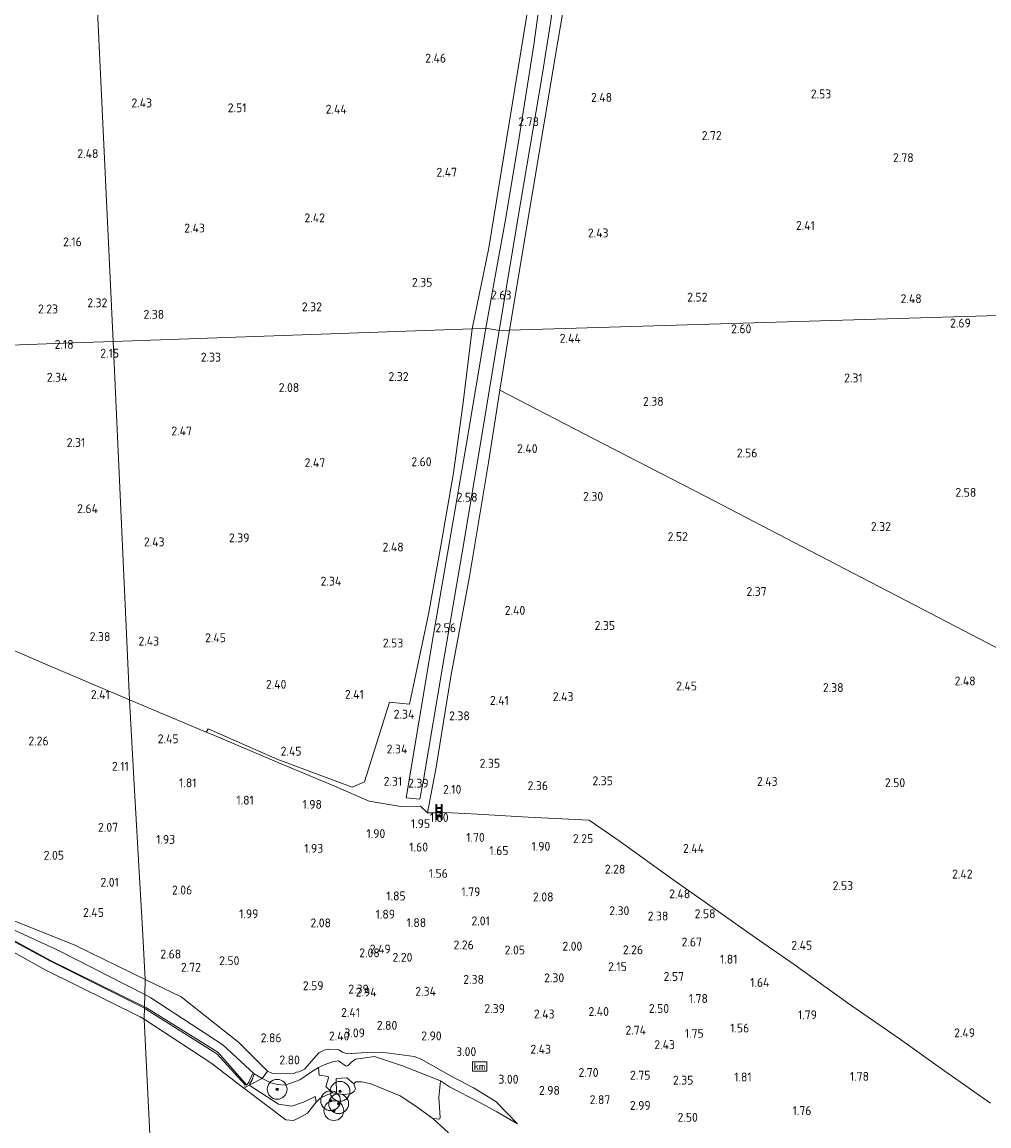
# Model space of a CAD drawing. Extents: x 141961 to 144947, y 416202 to 417778.
# Tile 110 of 122: x 144154 to 144349, y 417052 to 417276. Entities that reach past the tile are written whole.
import ezdxf
from ezdxf.enums import TextEntityAlignment as Align

# ---------------------------------------------------------------- set-up
doc = ezdxf.new("R2010")
doc.units = 0
for name, color, linetype, lineweight in [('B-ME-BC-BETONVORM-GV', 50, 'Continuous', 18), ('B-ME-GR-BOOM-S', 90, 'Continuous', 25), ('B-ME-GR-BOUWLAND_AKKERBOUW-GV', 80, 'Continuous', 13), ('B-ME-GR-GRAS-GV', 60, 'Continuous', 13), ('B-ME-GW-GROND_ZAND-GV', 7, 'Continuous', 18), ('B-ME-GW-TALUD_KRUIN-G', 90, 'Continuous', 18), ('B-ME-GW-TALUD_TEEN-G', 90, 'Continuous', 18), ('B-ME-IE-TERREINAFSCHEIDING_DOORGANG-G', 210, 'Continuous', 18), ('B-ME-IE-TERREINAFSCHEIDING_KUNSTMATIG_HEKWERK-G', 20, 'IE-TERREINAFSCHEIDING-KUNSTMATIG', 18), ('B-ME-OB-BEKLEDING_STORTSTEEN-GV', 30, 'Continuous', 18), ('B-ME-OB-OEVERVOORZIENING-G', 7, 'Continuous', 18), ('B-ME-OG-BREUKLIJN-G', 7, 'Continuous', 18), ('B-ME-OG-HOOGTELIJN-G', 7, 'Continuous', 18), ('B-ME-OG-HOOGTEPUNT-S', 7, 'Continuous', 25), ('B-ME-OG-WATER_RIVIER-GV', 130, 'Continuous', 18)]:
    doc.layers.add(name, color=color, linetype=linetype, lineweight=lineweight)
doc.layers.add('B-ME-OG-BEBOUWING_TRAP-S', color=7, linetype='Continuous')
doc.layers.add('B-ME-WH-RAAI-S', color=7, linetype='Continuous')
doc.styles.add('NLCS-ISO', font='NLCS-ISO.ttf')
doc.styles.add('NLCS-ISO-ANNOTATIVE-T18', font='NLCS-ISO.ttf', dxfattribs={"height": 1.8})
doc.linetypes.add('IE-TERREINAFSCHEIDING-KUNSTMATIG', pattern='A,4,[82,NLCS.SHX,S=0.75,R=90,X=0,Y=0],4,-2', length=10)

# ---------------------------------------------------------------- blocks, each defined once
blk = doc.blocks.new('SAL-HOOGTELABEL-SO')
at = {"color": 0, "linetype": 'ByBlock', "lineweight": -2, "style": 'NLCS-ISO-ANNOTATIVE-T18'}
blk.add_attdef('HOOGTE', text='', height=1.8, dxfattribs=at).set_placement((2.79, 0), align=Align.RIGHT)
blk = doc.blocks.new('SGR-BOOM_01-SO')
at = {"linetype": 'ByBlock', "lineweight": 18}
h = blk.add_hatch(color=0, dxfattribs=at)
h.dxf.hatch_style = 1
edge = h.paths.add_edge_path()
edge.add_arc((0, 0), 0.25, 0, 360)
at = {"color": 0, "linetype": 'ByBlock', "lineweight": 18}
for radius in [2, 0.25]:
    blk.add_circle((0, 0), radius, dxfattribs=at)
blk = doc.blocks.new('SOG-WATER_PAAL_RAAIPAAL-SO')
at = {"color": 0, "linetype": 'ByBlock', "lineweight": 18}
blk.add_lwpolyline([(-1.44375, -0.94375), (1.44375, -0.94375), (1.44375, 0.94375), (-1.44375, 0.94375)], close=True, dxfattribs=at)
at = {"color": 0, "linetype": 'ByBlock', "lineweight": 18, "style": 'NLCS-ISO'}
blk.add_text('km', height=1.5, dxfattribs=at).set_placement((0, 0), align=Align.MIDDLE_CENTER)
blk = doc.blocks.new('SOG-WEG_TRAP-SO')
at = {"color": 0, "linetype": 'ByBlock', "lineweight": 18}
for points in [[(-0.42, -1.55), (-0.42, 1.55), (-0.62, 1.55), (-0.62, -1.55)], [(0.42, 1.55), (0.62, 1.55), (0.62, -1.55), (0.42, -1.55)]]:
    blk.add_lwpolyline(points, close=True, dxfattribs=at)
for points in [[(0.42, 0.93), (-0.42, 0.93)], [(0.42, 0.73), (-0.42, 0.73)], [(0.42, 0.1), (-0.42, 0.1)], [(0.42, -0.1), (-0.42, -0.1)], [(0.42, -0.72), (-0.42, -0.72)], [(0.42, -0.92), (-0.42, -0.92)]]:
    blk.add_lwpolyline(points, dxfattribs=at)

msp = doc.modelspace()

# ---------------------------------------------------------------- linework, layer by layer
at = {"layer": 'B-ME-BC-BETONVORM-GV'}
msp.add_polyline3d([(144261.62, 417283.12, 2.98), (144260.46, 417275.4, 2.98), (144258.77, 417264.73, 2.9), (144254.43, 417238.95, 2.75), (144250.1, 417213.17, 2.61), (144247.39, 417213.66, 2.48), (144249.12, 417223.06, 2.59), (144251.33, 417235.22, 2.64), (144253.96, 417250.95, 2.79), (144256.22, 417265.44, 2.87), (144257.13, 417270.97, 2.89), (144258.16, 417278.79, 2.91)], dxfattribs=at)
msp.add_polyline3d([(144234.84, 417122.74, 2.35), (144234.07, 417118.42, 2.33), (144231.28, 417118.72, 2.34), (144236.85, 417151.76, 2.5), (144243.5, 417190.38, 2.52), (144247.39, 417213.66, 2.48), (144250.1, 417213.17, 2.61), (144246.37, 417190.73, 2.54), (144242.64, 417168.29, 2.48), (144238.74, 417145.52, 2.42)], close=True, dxfattribs=at)
at = {"layer": 'B-ME-GR-BOUWLAND_AKKERBOUW-GV'}
for points in [[(144244.67, 417213.53, 2.42), (144172.03, 417210.99, 2.3), (144167.62, 417304.89, 2.53), (144167.59, 417309.68, 3.22), (144165.58, 417350.43, 2.92), (144180.94, 417346.23, 2.91), (144195.13, 417342.89, 2.95), (144207.26, 417339.88, 2.88), (144218.62, 417336.99, 2.92), (144230.08, 417333.89, 2.98), (144241.21, 417330.81, 2.82), (144249.37, 417328.69, 2.96), (144260.88, 417325.8, 3.16), (144260.11, 417311.6, 2.96), (144259.8, 417303.37, 2.96), (144256.2, 417280.29, 2.74), (144252.12, 417255.1, 2.58), (144248.04, 417229.9, 2.43)], [(144235.82, 417155.85, 2.38), (144231.96, 417137.68, 2.38), (144227.94, 417138.07, 2.38), (144222.87, 417121.97, 2.23), (144220.36, 417120.88, 2.23), (144205.37, 417126.5, 2.3), (144191.23, 417132.65, 2.38), (144190.84, 417132.01, 2.38), (144175.37, 417138.5, 2.46), (144172.03, 417210.99, 2.3), (144244.67, 417213.53, 2.42), (144242.74, 417198.12, 2.66), (144240.88, 417184.41, 2.6), (144238.31, 417169.69, 2.38)], [(144172.03, 417210.99, 2.3), (144175.37, 417138.5, 2.46), (144158.68, 417145.59, 2.48), (144148.2, 417150.09, 2.44), (144135.38, 417155.37, 2.48), (144121.98, 417161.28, 2.47), (144111.63, 417165.64, 2.45), (144098.88, 417170.92, 2.46), (144088.42, 417175.4, 2.45), (144073.39, 417181.74, 2.48), (144059.05, 417187.82, 2.49), (144048.63, 417192.09, 2.48), (144036.05, 417197.55, 2.39), (144026.46, 417201.58, 2.46), (144018.04, 417205.23, 2.37), (144162.15, 417210.65, 2.28)]]:
    msp.add_polyline3d(points, close=True, dxfattribs=at)
for points in [[(144167.62, 417304.89, 2.53), (144172.03, 417210.99, 2.3), (144162.15, 417210.65, 2.28), (144018.04, 417205.23, 2.37), (144009.84, 417208.72, 2.45), (143998.44, 417213.42, 2.46), (143987.12, 417218.26, 2.47), (143978.37, 417222.1, 2.45), (143969.45, 417225.74, 2.32), (143959.42, 417230.16, 2.18), (143948.11, 417234.71, 2.17), (143938.06, 417238.67, 2.13), (143931.54, 417241.41, 2.15), (143923.22, 417245.01, 2.13), (143914.94, 417248.37, 2.2)], [(144349.48, 417056.97, 2.32), (144340.2, 417063.46, 2.33), (144331.25, 417069.85, 2.28), (144320.54, 417077.28, 2.31), (144309.75, 417085.04, 2.26), (144301.85, 417090.48, 2.45), (144293.36, 417096.47, 2.62), (144285.25, 417102.22, 2.65), (144274.34, 417110.02, 2.63), (144268.29, 417114.24, 2.58), (144255.98, 417114.83, 2.23), (144245.69, 417115.44, 1.94), (144237.83, 417115.84, 2.03), (144236.93, 417115.67, 2), (144235.6, 417115.7, 2.15), (144237.37, 417124.91, 2.33), (144240.35, 417143.25, 2.36), (144244.13, 417163.43, 2.33), (144247.92, 417186.51, 2.3), (144250.24, 417201.1, 2.52), (144271.06, 417190.36, 2.52), (144291.87, 417179.61, 2.52), (144312.96, 417168.67, 2.54), (144334.05, 417157.72, 2.56), (144368.6, 417139.76, 2.46)]]:
    msp.add_polyline3d(points, dxfattribs=at)
at = {"layer": 'B-ME-GR-GRAS-GV'}
for points in [[(144402.67, 417217.78, 2.07), (144252.18, 417213.29, 2.58), (144256.83, 417241.07, 2.71), (144261.49, 417268.86, 2.83), (144265.02, 417289.44, 2.97), (144268.55, 417310.02, 3.1), (144270.04, 417316.81, 3.21), (144271.83, 417320.28, 3.28), (144274.45, 417323.28, 3.53), (144281.8, 417320.54, 3.62), (144285.61, 417318.63, 3.58), (144294.66, 417313.99, 3.57), (144304.7, 417308.34, 3.77), (144315.86, 417302.23, 3.88), (144321.35, 417298.55, 3.98), (144326.99, 417294.34, 4.02), (144334.58, 417288.7, 3.92), (144340.49, 417284.28, 3.9), (144346.13, 417280.62, 3.88), (144351.62, 417277.37, 3.75)], [(144265.02, 417289.44, 2.97), (144261.49, 417268.86, 2.83), (144256.83, 417241.07, 2.71), (144252.18, 417213.29, 2.58), (144250.1, 417213.17, 2.61), (144254.43, 417238.95, 2.75), (144258.77, 417264.73, 2.9), (144260.46, 417275.4, 2.98), (144261.62, 417283.12, 2.98)], [(144258.16, 417278.79, 2.91), (144257.13, 417270.97, 2.89), (144256.22, 417265.44, 2.87), (144253.96, 417250.95, 2.79), (144251.33, 417235.22, 2.64), (144249.12, 417223.06, 2.59), (144247.39, 417213.66, 2.48), (144244.67, 417213.53, 2.42), (144248.04, 417229.9, 2.43), (144252.12, 417255.1, 2.58), (144256.2, 417280.29, 2.74)], [(144368.6, 417139.76, 2.46), (144334.05, 417157.72, 2.56), (144312.96, 417168.67, 2.54), (144291.87, 417179.61, 2.52), (144271.06, 417190.36, 2.52), (144250.24, 417201.1, 2.52), (144252.18, 417213.29, 2.58), (144402.67, 417217.78, 2.07)], [(144148.2, 417150.09, 2.44), (144158.68, 417145.59, 2.48), (144175.37, 417138.5, 2.46), (144176.31, 417121.44, 1.83), (144177.43, 417101.46, 1.91), (144177.94, 417092.27, 2.49), (144178.52, 417082.01, 2.52), (144164.16, 417089, 2.54), (144145, 417096.62, 2.33)], [(144239.88, 417051.03, 1), (144236.69, 417053.87, 1), (144238.05, 417053.77, 1.11), (144238.2, 417054.1, 1.17), (144237.89, 417058.14, 1.54), (144238.24, 417061.5, 2), (144240.08, 417060.29, 2), (144246.07, 417057.22, 2.13), (144249.6, 417055.25, 2.16), (144253.8, 417052.85, 2.63), (144249.43, 417057.37, 2.65), (144244.94, 417060.1, 2.65), (144240.36, 417062.43, 2.58), (144234.3, 417065.92, 2.55), (144232.89, 417066.44, 2.53), (144227.84, 417067.13, 2.52), (144226.22, 417067.28, 2.58), (144222.17, 417067.15, 2.62), (144219.35, 417066.99, 2.66), (144218.41, 417067.28, 2.63), (144217.65, 417067.76, 2.57), (144215.6, 417067.91, 2.56), (144214.68, 417067.7, 2.57), (144213.61, 417067.17, 2.59), (144210.73, 417063.86, 2.58), (144209.65, 417063.35, 2.57), (144209.13, 417063.28, 2.57), (144208.59, 417063, 2.56), (144204.11, 417063.07, 2.57), (144203.24, 417063.47, 2.64), (144201.58, 417065.17, 2.68), (144197.47, 417069.24, 2.92), (144185.79, 417078.47, 2.51), (144178.52, 417082.01, 2.52), (144177.94, 417092.27, 2.49), (144177.43, 417101.46, 1.91), (144176.31, 417121.44, 1.83), (144175.37, 417138.5, 2.46), (144190.84, 417132.01, 2.38), (144192.04, 417131.51, 2.43), (144205.54, 417125.77, 2.44), (144216.98, 417120.99, 2.33), (144223.84, 417118.08, 2.34), (144230.19, 417116.94, 2.41), (144234.22, 417117.01, 2.45), (144235.6, 417115.7, 2.15), (144236.93, 417115.67, 2), (144237.83, 417115.84, 2.03), (144245.69, 417115.44, 1.94), (144255.98, 417114.83, 2.23), (144268.29, 417114.24, 2.58), (144274.34, 417110.02, 2.63), (144285.25, 417102.22, 2.65), (144293.36, 417096.47, 2.62), (144301.85, 417090.48, 2.45), (144309.75, 417085.04, 2.26), (144320.54, 417077.28, 2.31), (144331.25, 417069.85, 2.28), (144340.2, 417063.46, 2.33), (144349.48, 417056.97, 2.32)]]:
    msp.add_polyline3d(points, dxfattribs=at)
for points in [[(144236.85, 417151.76, 2.5), (144231.28, 417118.72, 2.34), (144234.07, 417118.42, 2.33), (144234.84, 417122.74, 2.35), (144238.74, 417145.52, 2.42), (144242.64, 417168.29, 2.48), (144246.37, 417190.73, 2.54), (144250.1, 417213.17, 2.61), (144252.18, 417213.29, 2.58), (144250.24, 417201.1, 2.52), (144247.92, 417186.51, 2.3), (144244.13, 417163.43, 2.33), (144240.35, 417143.25, 2.36), (144237.37, 417124.91, 2.33), (144235.6, 417115.7, 2.15), (144234.22, 417117.01, 2.45), (144230.19, 417116.94, 2.41), (144223.84, 417118.08, 2.34), (144216.98, 417120.99, 2.33), (144205.54, 417125.77, 2.44), (144192.04, 417131.51, 2.43), (144190.84, 417132.01, 2.38), (144191.23, 417132.65, 2.38), (144205.37, 417126.5, 2.3), (144220.36, 417120.88, 2.23), (144222.87, 417121.97, 2.23), (144227.94, 417138.07, 2.38), (144231.96, 417137.68, 2.38), (144235.82, 417155.85, 2.38), (144238.31, 417169.69, 2.38), (144240.88, 417184.41, 2.6), (144242.74, 417198.12, 2.66), (144244.67, 417213.53, 2.42), (144247.39, 417213.66, 2.48), (144243.5, 417190.38, 2.52)], [(144218.41, 417067.28, 2.63), (144219.35, 417066.99, 2.66), (144222.17, 417067.15, 2.62), (144226.22, 417067.28, 2.58), (144227.84, 417067.13, 2.52), (144232.89, 417066.44, 2.53), (144234.3, 417065.92, 2.55), (144240.36, 417062.43, 2.58), (144244.94, 417060.1, 2.65), (144249.43, 417057.37, 2.65), (144253.8, 417052.85, 2.63), (144249.6, 417055.25, 2.16), (144246.07, 417057.22, 2.13), (144240.08, 417060.29, 2), (144238.24, 417061.5, 2), (144230.58, 417064.54, 1.8), (144224.86, 417066.41, 1.8), (144222.54, 417066.1, 1.83), (144221.07, 417065.89, 1.82), (144220.27, 417065.26, 1.79), (144219.55, 417064.59, 1.78), (144219.13, 417064.5, 1.81), (144217.59, 417065.57, 1.87), (144216.38, 417065.38, 1.92), (144214.7, 417064.74, 1.93), (144213.54, 417064.19, 1.93), (144211.94, 417063.23, 1.92), (144209.8, 417061.69, 1.91), (144206.81, 417060.64, 1.91), (144205.25, 417060.79, 1.95), (144203.94, 417061.14, 1.98), (144202.18, 417062.01, 1.98), (144203.24, 417063.47, 2.64), (144204.11, 417063.07, 2.57), (144208.59, 417063, 2.56), (144209.13, 417063.28, 2.57), (144209.65, 417063.35, 2.57), (144210.73, 417063.86, 2.58), (144213.61, 417067.17, 2.59), (144214.68, 417067.7, 2.57), (144215.6, 417067.91, 2.56), (144217.65, 417067.76, 2.57)], [(144215.62, 417062.1, 1.53), (144215.07, 417060.35, 1.43), (144216.39, 417059.07, 1), (144215.46, 417058.78, 1), (144213.87, 417058, 1), (144213.1, 417057.21, 1), (144212.89, 417058.35, 1.37), (144210.56, 417057.18, 1.45), (144208.17, 417056.36, 1.42), (144205.47, 417056.83, 1.37), (144199.52, 417060.64, 1.56), (144202.18, 417062.01, 1.98), (144203.94, 417061.14, 1.98), (144205.25, 417060.79, 1.95), (144206.81, 417060.64, 1.91), (144209.8, 417061.69, 1.91), (144211.94, 417063.23, 1.92), (144213.54, 417064.19, 1.93), (144213.68, 417062.66, 1.68), (144215.55, 417062.4, 1.55)], [(144220.05, 417058.89, 1), (144218.56, 417058.72, 1), (144217.21, 417058.94, 1), (144217.17, 417061.99, 1.4), (144219.3, 417062.14, 1.2), (144220.71, 417060.88, 1), (144221.06, 417059.92, 1), (144220.76, 417059.33, 1)]]:
    msp.add_polyline3d(points, close=True, dxfattribs=at)
at = {"layer": 'B-ME-GW-GROND_ZAND-GV'}
for points in [[(144178.43, 417078.95, 1.68), (144178.3, 417073.95, 0.85), (144177.53, 417074.46, 0.85), (144158.26, 417083.92, 0.83), (144142.07, 417093.01, 0.86), (144124.32, 417102.64, 0.85), (144114.98, 417106.54, 0.81), (144111.33, 417107.74, 0.83), (144115.47, 417108.11, 1.25), (144121.78, 417107.21, 1.45), (144126.31, 417106.22, 1.6), (144144.04, 417095.64, 1.61), (144160.74, 417087.98, 1.86)], [(144203.24, 417063.47, 2.64), (144202.18, 417062.01, 1.98), (144200.57, 417062.95, 2.13), (144194.23, 417068.82, 1.66), (144179.68, 417078.31, 1.67), (144178.43, 417078.95, 1.68), (144178.52, 417082.01, 2.52), (144185.79, 417078.47, 2.51), (144197.47, 417069.24, 2.92), (144201.58, 417065.17, 2.68)], [(144199.52, 417060.64, 1.56), (144198.47, 417060.03, 0.84), (144191.79, 417065.16, 0.83), (144178.3, 417073.95, 0.85), (144178.43, 417078.95, 1.68), (144179.68, 417078.31, 1.67), (144194.23, 417068.82, 1.66), (144200.57, 417062.95, 2.13), (144202.18, 417062.01, 1.98)], [(144230.58, 417064.54, 1.8), (144238.24, 417061.5, 2), (144237.89, 417058.14, 1.54), (144238.2, 417054.1, 1.17), (144238.05, 417053.77, 1.11), (144236.69, 417053.87, 1), (144233.22, 417056.37, 1), (144230.1, 417058.47, 1), (144224.15, 417060.9, 1), (144222.33, 417061.28, 1), (144221.11, 417061.34, 1), (144220.71, 417060.88, 1), (144219.3, 417062.14, 1.2), (144217.17, 417061.99, 1.4), (144217.21, 417058.94, 1), (144216.39, 417059.07, 1), (144215.07, 417060.35, 1.43), (144215.62, 417062.1, 1.53), (144215.55, 417062.4, 1.55), (144213.68, 417062.66, 1.68), (144213.54, 417064.19, 1.93), (144214.7, 417064.74, 1.93), (144216.38, 417065.38, 1.92), (144217.59, 417065.57, 1.87), (144219.13, 417064.5, 1.81), (144219.55, 417064.59, 1.78), (144220.27, 417065.26, 1.79), (144221.07, 417065.89, 1.82), (144222.54, 417066.1, 1.83), (144224.86, 417066.41, 1.8)]]:
    msp.add_polyline3d(points, close=True, dxfattribs=at)
msp.add_polyline3d([(144145, 417096.62, 2.33), (144164.16, 417089, 2.54), (144178.52, 417082.01, 2.52), (144178.43, 417078.95, 1.68), (144160.74, 417087.98, 1.86), (144144.04, 417095.64, 1.61)], dxfattribs=at)
at = {"layer": 'B-ME-GW-TALUD_KRUIN-G'}
for points in [[(144145, 417096.62, 2.33), (144164.16, 417089, 2.54), (144178.52, 417082.01, 2.52)], [(144178.52, 417082.01, 2.52), (144185.79, 417078.47, 2.51), (144197.47, 417069.24, 2.92), (144201.58, 417065.17, 2.68)], [(144253.8, 417052.85, 2.63), (144249.43, 417057.37, 2.65), (144244.94, 417060.1, 2.65), (144240.36, 417062.43, 2.58), (144234.3, 417065.92, 2.55), (144232.89, 417066.44, 2.53), (144227.84, 417067.13, 2.52), (144226.22, 417067.28, 2.58), (144222.17, 417067.15, 2.62), (144219.35, 417066.99, 2.66), (144218.41, 417067.28, 2.63), (144217.65, 417067.76, 2.57), (144215.6, 417067.91, 2.56), (144214.68, 417067.7, 2.57), (144213.61, 417067.17, 2.59), (144210.73, 417063.86, 2.58), (144209.65, 417063.35, 2.57), (144209.13, 417063.28, 2.57), (144208.59, 417063, 2.56), (144204.11, 417063.07, 2.57), (144203.24, 417063.47, 2.64), (144201.58, 417065.17, 2.68)]]:
    msp.add_polyline3d(points, dxfattribs=at)
at = {"layer": 'B-ME-GW-TALUD_TEEN-G'}
for points in [[(144178.43, 417078.95, 1.68), (144160.74, 417087.98, 1.86), (144144.04, 417095.64, 1.61), (144126.31, 417106.22, 1.6), (144121.78, 417107.21, 1.45), (144115.47, 417108.11, 1.25), (144111.33, 417107.74, 0.83)], [(144178.43, 417078.95, 1.68), (144179.68, 417078.31, 1.67), (144194.23, 417068.82, 1.66), (144200.57, 417062.95, 2.13)], [(144253.8, 417052.85, 2.63), (144249.6, 417055.25, 2.16), (144246.07, 417057.22, 2.13), (144240.08, 417060.29, 2), (144238.24, 417061.5, 2), (144230.58, 417064.54, 1.8), (144224.86, 417066.41, 1.8), (144222.54, 417066.1, 1.83), (144221.07, 417065.89, 1.82), (144220.27, 417065.26, 1.79), (144219.55, 417064.59, 1.78), (144219.13, 417064.5, 1.81), (144217.59, 417065.57, 1.87), (144216.38, 417065.38, 1.92), (144214.7, 417064.74, 1.93), (144213.54, 417064.19, 1.93), (144211.94, 417063.23, 1.92), (144209.8, 417061.69, 1.91), (144206.81, 417060.64, 1.91), (144205.25, 417060.79, 1.95), (144203.94, 417061.14, 1.98), (144202.18, 417062.01, 1.98), (144200.57, 417062.95, 2.13)]]:
    msp.add_polyline3d(points, dxfattribs=at)
at = {"layer": 'B-ME-IE-TERREINAFSCHEIDING_DOORGANG-G'}
for points in [[(144234.22, 417117.01, 2.45), (144230.19, 417116.94, 2.41)], [(144237.83, 417115.84, 2.03), (144236.93, 417115.67, 2), (144235.6, 417115.7, 2.15)]]:
    msp.add_polyline3d(points, dxfattribs=at)
at = {"layer": 'B-ME-IE-TERREINAFSCHEIDING_KUNSTMATIG_HEKWERK-G'}
for points in [[(144252.18, 417213.29, 2.58), (144256.83, 417241.07, 2.71), (144261.49, 417268.86, 2.83), (144265.02, 417289.44, 2.97), (144268.55, 417310.02, 3.1), (144270.04, 417316.81, 3.21), (144271.83, 417320.28, 3.28)], [(144252.18, 417213.29, 2.58), (144250.24, 417201.1, 2.52), (144271.06, 417190.36, 2.52), (144291.87, 417179.61, 2.52), (144312.96, 417168.67, 2.54), (144334.05, 417157.72, 2.56), (144368.6, 417139.76, 2.46), (144400.71, 417122.89, 2.37), (144407.76, 417120.2, 1.9), (144410.67, 417131.08, 1.81), (144413.1, 417141.53, 2.21), (144413.32, 417148.24, 2.23), (144410.65, 417164.26, 2.05), (144410.42, 417165.88, 1.9), (144409.97, 417169.38, 1.81), (144409.74, 417171.08, 2.08), (144409.25, 417174.67, 2.04), (144406.08, 417194.54, 2.02), (144397.48, 417198.55, 2.07), (144402.67, 417217.78, 2.07)], [(144175.37, 417138.5, 2.46), (144158.68, 417145.59, 2.48), (144148.2, 417150.09, 2.44), (144135.38, 417155.37, 2.48), (144121.98, 417161.28, 2.47), (144111.63, 417165.64, 2.45), (144098.88, 417170.92, 2.46), (144088.42, 417175.4, 2.45), (144073.39, 417181.74, 2.48), (144059.05, 417187.82, 2.49), (144048.63, 417192.09, 2.48), (144036.05, 417197.55, 2.39), (144026.46, 417201.58, 2.46), (144018.04, 417205.23, 2.37)], [(144175.37, 417138.5, 2.46), (144190.84, 417132.01, 2.38), (144192.04, 417131.51, 2.43), (144205.54, 417125.77, 2.44), (144216.98, 417120.99, 2.33), (144223.84, 417118.08, 2.34), (144230.19, 417116.94, 2.41)], [(144349.48, 417056.97, 2.32), (144340.2, 417063.46, 2.33), (144331.25, 417069.85, 2.28), (144320.54, 417077.28, 2.31), (144309.75, 417085.04, 2.26), (144301.85, 417090.48, 2.45), (144293.36, 417096.47, 2.62), (144285.25, 417102.22, 2.65), (144274.34, 417110.02, 2.63), (144268.29, 417114.24, 2.58), (144255.98, 417114.83, 2.23), (144245.69, 417115.44, 1.94), (144237.83, 417115.84, 2.03)]]:
    msp.add_polyline3d(points, dxfattribs=at)
at = {"layer": 'B-ME-OB-BEKLEDING_STORTSTEEN-GV'}
msp.add_polyline3d([(144205.47, 417056.83, 1.37), (144208.17, 417056.36, 1.42), (144210.56, 417057.18, 1.45), (144212.89, 417058.35, 1.37), (144213.1, 417057.21, 1), (144211.36, 417054.99, 1), (144210.15, 417054.32, 1), (144208.51, 417053.49, 1), (144206.96, 417053.66, 0.82), (144198.47, 417060.03, 0.84), (144199.52, 417060.64, 1.56)], close=True, dxfattribs=at)
at = {"layer": 'B-ME-OB-OEVERVOORZIENING-G'}
for points in [[(144178.3, 417073.95, 0.85), (144177.53, 417074.46, 0.85), (144158.26, 417083.92, 0.83), (144142.07, 417093.01, 0.86), (144124.32, 417102.64, 0.85), (144114.98, 417106.54, 0.81), (144111.33, 417107.74, 0.83), (144107.64, 417109, 0.86), (144083.96, 417121.73, 0.83), (144075.88, 417124.68, 0.86), (144055.05, 417133.29, 0.87), (144034.03, 417143.85, 0.78), (144007.77, 417155.63, 0.87), (143988.41, 417162.83, 0.81), (143970.38, 417170.97, 0.87), (143957.35, 417176.27, 0.84), (143940.04, 417182.85, 0.83), (143921.24, 417190.54, 0.82), (143901.78, 417198.35, 0.84), (143894.84, 417200.59, 0.84)], [(144178.3, 417073.95, 0.85), (144191.79, 417065.16, 0.83), (144198.47, 417060.03, 0.84), (144206.96, 417053.66, 0.82), (144208.51, 417053.49, 1), (144210.15, 417054.32, 1), (144211.36, 417054.99, 1), (144213.1, 417057.21, 1), (144213.87, 417058, 1), (144215.46, 417058.78, 1), (144216.39, 417059.07, 1), (144217.21, 417058.94, 1), (144218.56, 417058.72, 1), (144220.05, 417058.89, 1), (144220.76, 417059.33, 1), (144221.06, 417059.92, 1), (144220.71, 417060.88, 1), (144221.11, 417061.34, 1), (144222.33, 417061.28, 1), (144224.15, 417060.9, 1), (144230.1, 417058.47, 1), (144233.22, 417056.37, 1), (144236.69, 417053.87, 1), (144239.88, 417051.03, 1)]]:
    msp.add_polyline3d(points, dxfattribs=at)
at = {"layer": 'B-ME-OG-BREUKLIJN-G'}
for points in [[(144178.36, 417076.17, 1.18), (144159.35, 417085.71, 1.19), (144143.23, 417094.3, 1.14), (144125.23, 417104.41, 1.2), (144115.17, 417107.8, 1.01)], [(144178.36, 417076.17, 1.18), (144178.63, 417076.03, 1.18), (144192.98, 417067, 1.24), (144198.76, 417060.69, 1), (144198.69, 417060.42, 0.96)], [(144200.19, 417062.9, 1.64), (144199.4, 417061.09, 1.41), (144199.14, 417060.78, 1.39)]]:
    msp.add_polyline3d(points, dxfattribs=at)
at = {"layer": 'B-ME-OG-HOOGTELIJN-G'}
for points in [[(144178.37, 417076.47, 1.32), (144159.4, 417085.81, 1.35), (144143.4, 417094.53, 1.39), (144125.46, 417104.68, 1.37), (144115.42, 417107.97, 1.14)], [(144178.37, 417076.47, 1.32), (144178.79, 417076.26, 1.32), (144193.21, 417067.28, 1.38), (144199.05, 417060.67, 1.38)], [(144200.52, 417062.81, 2.1), (144200.15, 417061.74, 1.84), (144199.62, 417060.81, 1.6)]]:
    msp.add_polyline3d(points, dxfattribs=at)
at = {"layer": 'B-ME-OG-WATER_RIVIER-GV'}
for points in [[(143901.78, 417198.35, 0.84), (143921.24, 417190.54, 0.82), (143940.04, 417182.85, 0.83), (143957.35, 417176.27, 0.84), (143970.38, 417170.97, 0.87), (143988.41, 417162.83, 0.81), (144007.77, 417155.63, 0.87), (144034.03, 417143.85, 0.78), (144055.05, 417133.29, 0.87), (144075.88, 417124.68, 0.86), (144083.96, 417121.73, 0.83), (144107.64, 417109, 0.86), (144111.33, 417107.74, 0.83), (144114.98, 417106.54, 0.81), (144124.32, 417102.64, 0.85), (144142.07, 417093.01, 0.86), (144158.26, 417083.92, 0.83), (144177.53, 417074.46, 0.85), (144178.3, 417073.95, 0.85), (144188.34, 416869.77, 1)], [(144188.34, 416869.77, 1), (144178.3, 417073.95, 0.85), (144191.79, 417065.16, 0.83), (144198.47, 417060.03, 0.84), (144206.96, 417053.66, 0.82), (144208.51, 417053.49, 1), (144210.15, 417054.32, 1), (144211.36, 417054.99, 1), (144213.1, 417057.21, 1), (144213.87, 417058, 1), (144215.46, 417058.78, 1), (144216.39, 417059.07, 1), (144217.21, 417058.94, 1), (144218.56, 417058.72, 1), (144220.05, 417058.89, 1), (144220.76, 417059.33, 1), (144221.06, 417059.92, 1), (144220.71, 417060.88, 1), (144221.11, 417061.34, 1), (144222.33, 417061.28, 1), (144224.15, 417060.9, 1), (144230.1, 417058.47, 1), (144233.22, 417056.37, 1), (144236.69, 417053.87, 1), (144239.88, 417051.03, 1)]]:
    msp.add_polyline3d(points, dxfattribs=at)

# ---------------------------------------------------------------- block references
at = {"layer": 'B-ME-GR-BOOM-S'}
for p in [(144205.2, 417059.8, 1.61), (144217.93, 417059.39, 1.15), (144216.01, 417057.49, 1.03), (144217.64, 417056.89, 0.94), (144216.67, 417055.49, 0.93)]:
    msp.add_blockref('SGR-BOOM_01-SO', p, dxfattribs=at)
at = {"layer": 'B-ME-OG-BEBOUWING_TRAP-S'}
msp.add_blockref('SOG-WEG_TRAP-SO', (144237.92, 417115.84, 2.03), dxfattribs=at)
at = {"layer": 'B-ME-OG-HOOGTEPUNT-S'}
for p, values in [((144236.57, 417267.34, 2.46), {'HOOGTE': '2.46'}), ((144314.46, 417260.11, 2.53), {'HOOGTE': '2.53'}), ((144177.12, 417258.3, 2.42), {'HOOGTE': '2.43'}), ((144270.15, 417259.41, 2.48), {'HOOGTE': '2.48'}), ((144196.21, 417257.31, 2.51), {'HOOGTE': '2.51'}), ((144216.48, 417257.03, 2.44), {'HOOGTE': '2.44'}), ((144255.37, 417254.51, 2.78), {'HOOGTE': '2.78'}), ((144292.32, 417251.7, 2.72), {'HOOGTE': '2.72'}), ((144166.27, 417248.04, 2.48), {'HOOGTE': '2.48'}), ((144331.13, 417247.23, 2.78), {'HOOGTE': '2.78'}), ((144238.79, 417244.28, 2.47), {'HOOGTE': '2.47'}), ((144212.08, 417235.07, 2.42), {'HOOGTE': '2.42'}), ((144311.16, 417233.51, 2.41), {'HOOGTE': '2.41'}), ((144187.79, 417233, 2.43), {'HOOGTE': '2.43'}), ((144269.42, 417232.01, 2.43), {'HOOGTE': '2.43'}), ((144162.9, 417230.22, 2.16), {'HOOGTE': '2.16'}), ((144233.8, 417222.02, 2.35), {'HOOGTE': '2.35'}), ((144168.07, 417217.89, 2.32), {'HOOGTE': '2.32'}), ((144249.8, 417219.46, 2.63), {'HOOGTE': '2.63'}), ((144289.42, 417219.04, 2.52), {'HOOGTE': '2.52'}), ((144332.75, 417218.72, 2.48), {'HOOGTE': '2.48'}), ((144158.11, 417216.65, 2.23), {'HOOGTE': '2.23'}), ((144179.56, 417215.55, 2.38), {'HOOGTE': '2.38'}), ((144211.46, 417217.08, 2.32), {'HOOGTE': '2.32'}), ((144342.68, 417213.79, 2.69), {'HOOGTE': '2.69'}), ((144298.31, 417212.62, 2.6), {'HOOGTE': '2.60'}), ((144161.26, 417209.48, 2.18), {'HOOGTE': '2.18'}), ((144263.81, 417210.72, 2.44), {'HOOGTE': '2.44'}), ((144170.44, 417207.7, 2.15), {'HOOGTE': '2.15'}), ((144191.06, 417206.9, 2.33), {'HOOGTE': '2.33'}), ((144160.01, 417202.83, 2.34), {'HOOGTE': '2.34'}), ((144228.99, 417202.99, 2.32), {'HOOGTE': '2.32'}), ((144320.81, 417202.7, 2.31), {'HOOGTE': '2.31'}), ((144206.88, 417200.75, 2.08), {'HOOGTE': '2.08'}), ((144280.57, 417197.96, 2.38), {'HOOGTE': '2.38'}), ((144185.19, 417191.98, 2.47), {'HOOGTE': '2.47'}), ((144163.61, 417189.64, 2.31), {'HOOGTE': '2.31'}), ((144255.07, 417188.41, 2.4), {'HOOGTE': '2.40'}), ((144299.53, 417187.53, 2.56), {'HOOGTE': '2.56'}), ((144212.13, 417185.57, 2.47), {'HOOGTE': '2.47'}), ((144233.64, 417185.76, 2.6), {'HOOGTE': '2.60'}), ((144242.94, 417178.59, 2.58), {'HOOGTE': '2.58'}), ((144268.34, 417178.76, 2.3), {'HOOGTE': '2.30'}), ((144343.79, 417179.57, 2.58), {'HOOGTE': '2.58'}), ((144166.18, 417176.28, 2.64), {'HOOGTE': '2.64'}), ((144326.54, 417172.66, 2.32), {'HOOGTE': '2.32'}), ((144179.64, 417169.56, 2.43), {'HOOGTE': '2.43'}), ((144196.81, 417170.38, 2.39), {'HOOGTE': '2.39'}), ((144227.99, 417168.51, 2.48), {'HOOGTE': '2.48'}), ((144285.48, 417170.63, 2.52), {'HOOGTE': '2.52'}), ((144215.38, 417161.62, 2.34), {'HOOGTE': '2.34'}), ((144301.4, 417159.54, 2.37), {'HOOGTE': '2.37'}), ((144252.58, 417155.71, 2.4), {'HOOGTE': '2.40'}), ((144238.58, 417152.2, 2.56), {'HOOGTE': '2.56'}), ((144270.75, 417152.66, 2.35), {'HOOGTE': '2.35'}), ((144168.69, 417150.41, 2.38), {'HOOGTE': '2.38'}), ((144178.54, 417149.5, 2.43), {'HOOGTE': '2.43'}), ((144192.05, 417150.18, 2.45), {'HOOGTE': '2.45'}), ((144227.91, 417149.12, 2.53), {'HOOGTE': '2.53'}), ((144204.29, 417140.77, 2.4), {'HOOGTE': '2.40'}), ((144287.31, 417140.42, 2.45), {'HOOGTE': '2.45'}), ((144316.96, 417140.11, 2.38), {'HOOGTE': '2.38'}), ((144343.66, 417141.44, 2.48), {'HOOGTE': '2.48'}), ((144168.56, 417138.69, 2.41), {'HOOGTE': '2.41'}), ((144219.94, 417138.74, 2.41), {'HOOGTE': '2.41'}), ((144249.26, 417137.51, 2.41), {'HOOGTE': '2.41'}), ((144262.33, 417138.28, 2.43), {'HOOGTE': '2.43'}), ((144230.16, 417134.73, 2.34), {'HOOGTE': '2.34'}), ((144241.37, 417134.4, 2.38), {'HOOGTE': '2.38'}), ((144156.2, 417129.31, 2.26), {'HOOGTE': '2.26'}), ((144182.48, 417129.75, 2.45), {'HOOGTE': '2.45'}), ((144207.34, 417127.25, 2.45), {'HOOGTE': '2.45'}), ((144228.74, 417127.69, 2.34), {'HOOGTE': '2.34'}), ((144172.4, 417124.2, 2.11), {'HOOGTE': '2.11'}), ((144247.5, 417124.81, 2.35), {'HOOGTE': '2.35'}), ((144186.11, 417120.85, 1.81), {'HOOGTE': '1.81'}), ((144227.68, 417121.15, 2.31), {'HOOGTE': '2.31'}), ((144233.05, 417120.78, 2.39), {'HOOGTE': '2.39'}), ((144239.67, 417119.53, 2.1), {'HOOGTE': '2.10'}), ((144257.19, 417120.29, 2.36), {'HOOGTE': '2.36'}), ((144270.31, 417121.27, 2.35), {'HOOGTE': '2.35'}), ((144303.61, 417121.14, 2.43), {'HOOGTE': '2.43'}), ((144329.41, 417120.88, 2.5), {'HOOGTE': '2.50'}), ((144197.69, 417117.35, 1.81), {'HOOGTE': '1.81'}), ((144211.46, 417116.49, 1.98), {'HOOGTE': '1.98'}), ((144237.08, 417113.85, 1.6), {'HOOGTE': '1.60'}), ((144170.25, 417111.87, 2.07), {'HOOGTE': '2.07'}), ((144224.28, 417110.59, 1.9), {'HOOGTE': '1.90'}), ((144233.35, 417112.6, 1.95), {'HOOGTE': '1.95'}), ((144181.78, 417109.41, 1.93), {'HOOGTE': '1.93'}), ((144244.39, 417109.82, 1.7), {'HOOGTE': '1.70'}), ((144266.34, 417109.58, 2.25), {'HOOGTE': '2.25'}), ((144159.31, 417106.21, 2.05), {'HOOGTE': '2.05'}), ((144211.72, 417107.6, 1.93), {'HOOGTE': '1.93'}), ((144232.93, 417107.86, 1.6), {'HOOGTE': '1.60'}), ((144249.2, 417107.16, 1.65), {'HOOGTE': '1.65'}), ((144257.65, 417108.02, 1.9), {'HOOGTE': '1.90'}), ((144288.74, 417107.59, 2.44), {'HOOGTE': '2.44'}), ((144236.93, 417102.55, 1.56), {'HOOGTE': '1.56'}), ((144272.82, 417103.41, 2.28), {'HOOGTE': '2.28'}), ((144343.04, 417102.41, 2.42), {'HOOGTE': '2.42'}), ((144170.4, 417100.75, 2.01), {'HOOGTE': '2.01'}), ((144318.89, 417100.07, 2.53), {'HOOGTE': '2.53'}), ((144185.24, 417099.18, 2.06), {'HOOGTE': '2.06'}), ((144228.4, 417097.99, 1.85), {'HOOGTE': '1.85'}), ((144243.51, 417098.83, 1.79), {'HOOGTE': '1.79'}), ((144258.3, 417097.8, 2.08), {'HOOGTE': '2.08'}), ((144285.95, 417098.41, 2.48), {'HOOGTE': '2.48'}), ((144273.63, 417095.01, 2.3), {'HOOGTE': '2.30'}), ((144167.38, 417094.64, 2.45), {'HOOGTE': '2.45'}), ((144198.62, 417094.38, 1.99), {'HOOGTE': '1.99'}), ((144226.25, 417094.3, 1.89), {'HOOGTE': '1.89'}), ((144245.42, 417092.94, 2.01), {'HOOGTE': '2.01'}), ((144281.52, 417093.92, 2.38), {'HOOGTE': '2.38'}), ((144291.06, 417094.39, 2.58), {'HOOGTE': '2.58'}), ((144213.3, 417092.54, 2.08), {'HOOGTE': '2.08'}), ((144232.55, 417092.59, 1.88), {'HOOGTE': '1.88'}), ((144288.32, 417088.67, 2.67), {'HOOGTE': '2.67'}), ((144183.01, 417086.24, 2.68), {'HOOGTE': '2.68'}), ((144223.16, 417086.49, 2.08), {'HOOGTE': '2.08'}), ((144225.37, 417087.26, 2.49), {'HOOGTE': '2.49'}), ((144242.18, 417088.09, 2.26), {'HOOGTE': '2.26'}), ((144252.53, 417087.07, 2.05), {'HOOGTE': '2.05'}), ((144264.12, 417087.83, 2), {'HOOGTE': '2.00'}), ((144276.41, 417087.11, 2.26), {'HOOGTE': '2.26'}), ((144310.61, 417088.02, 2.45), {'HOOGTE': '2.45'}), ((144194.78, 417084.9, 2.5), {'HOOGTE': '2.50'}), ((144229.77, 417085.58, 2.2), {'HOOGTE': '2.20'}), ((144273.12, 417083.7, 2.15), {'HOOGTE': '2.15'}), ((144295.5, 417085.2, 1.81), {'HOOGTE': '1.81'}), ((144187, 417083.57, 2.72), {'HOOGTE': '2.72'}), ((144284.69, 417081.71, 2.57), {'HOOGTE': '2.57'}), ((144211.8, 417079.84, 2.59), {'HOOGTE': '2.59'}), ((144244.23, 417081.12, 2.38), {'HOOGTE': '2.38'}), ((144260.46, 417081.44, 2.3), {'HOOGTE': '2.30'}), ((144301.97, 417080.5, 1.64), {'HOOGTE': '1.64'}), ((144220.95, 417079.16, 2.39), {'HOOGTE': '2.39'}), ((144222.53, 417078.56, 2.94), {'HOOGTE': '2.94'}), ((144234.53, 417078.72, 2.34), {'HOOGTE': '2.34'}), ((144289.52, 417077.25, 1.78), {'HOOGTE': '1.78'}), ((144248.47, 417075.22, 2.39), {'HOOGTE': '2.39'}), ((144281.67, 417075.24, 2.5), {'HOOGTE': '2.50'}), ((144219.17, 417074.43, 2.41), {'HOOGTE': '2.41'}), ((144258.5, 417074.12, 2.43), {'HOOGTE': '2.43'}), ((144269.51, 417074.63, 2.4), {'HOOGTE': '2.40'}), ((144311.57, 417073.96, 1.79), {'HOOGTE': '1.79'}), ((144220.17, 417070.3, 3.09), {'HOOGTE': '3.09'}), ((144226.71, 417071.83, 2.8), {'HOOGTE': '2.80'}), ((144277.01, 417070.86, 2.74), {'HOOGTE': '2.74'}), ((144297.88, 417071.29, 1.56), {'HOOGTE': '1.56'}), ((144343.54, 417070.32, 2.49), {'HOOGTE': '2.49'}), ((144203.3, 417069.31, 2.86), {'HOOGTE': '2.86'}), ((144217.02, 417069.67, 2.4), {'HOOGTE': '2.40'}), ((144235.67, 417069.7, 2.9), {'HOOGTE': '2.90'}), ((144288.67, 417070.22, 1.75), {'HOOGTE': '1.75'}), ((144242.68, 417066.51, 3), {'HOOGTE': '3.00'}), ((144257.79, 417067.01, 2.43), {'HOOGTE': '2.43'}), ((144282.86, 417067.93, 2.43), {'HOOGTE': '2.43'}), ((144207.01, 417064.84, 2.8), {'HOOGTE': '2.80'}), ((144267.4, 417062.3, 2.7), {'HOOGTE': '2.70'}), ((144277.9, 417061.75, 2.75), {'HOOGTE': '2.75'}), ((144298.36, 417061.39, 1.81), {'HOOGTE': '1.81'}), ((144322.1, 417061.51, 1.78), {'HOOGTE': '1.78'}), ((144251.22, 417060.94, 3), {'HOOGTE': '3.00'}), ((144286.59, 417060.75, 2.35), {'HOOGTE': '2.35'}), ((144259.59, 417058.68, 2.98), {'HOOGTE': '2.98'}), ((144269.78, 417056.8, 2.87), {'HOOGTE': '2.87'}), ((144277.95, 417055.63, 2.99), {'HOOGTE': '2.99'}), ((144287.48, 417053.24, 2.5), {'HOOGTE': '2.50'}), ((144310.46, 417054.6, 1.76), {'HOOGTE': '1.76'})]:
    msp.add_blockref('SAL-HOOGTELABEL-SO', p, dxfattribs=at).add_auto_attribs(values)
at = {"layer": 'B-ME-WH-RAAI-S'}
msp.add_blockref('SOG-WATER_PAAL_RAAIPAAL-SO', (144246.14, 417064.44, 3.07), dxfattribs=at)

doc.saveas('drawing.dxf')
